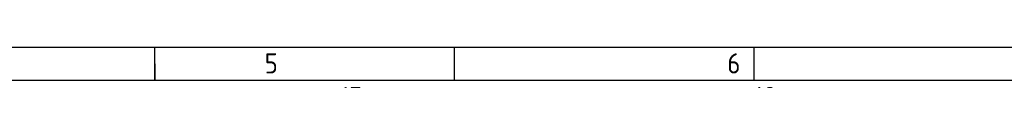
# Model space of a CAD drawing. Header units: millimetres. Extents: x 7 to 819, y 6 to 587.
# Tile 14 of 19: x 265 to 411.27, y 581.81 to 586.67. Entities that reach past the tile are written whole.
import ezdxf

# ---------------------------------------------------------------- set-up
doc = ezdxf.new("R2010")
doc.units = ezdxf.units.MM
doc.layers.add('Default', color=7, linetype='Continuous')

msp = doc.modelspace()

# ---------------------------------------------------------------- linework, layer by layer
at = {"layer": 'Default', "color": 7, "linetype": 'Continuous'}
for p, q in [((819.1, 586.67), (6.708, 586.67)), ((285.1, 581.809), (285.1, 586.67)), ((329.6, 581.809), (329.6, 586.67)), ((374.1, 581.809), (374.1, 586.67)), ((285.1, 584.24), (285.1, 581.809)), ((819.1, 581.809), (10.978, 581.809))]:
    msp.add_line(p, q, dxfattribs=at)

# ---------------------------------------------------------------- texts
at = {"layer": 'Default', "insert": (32.361, 585.835), "char_height": 3, "width": 763.84092, "attachment_point": 1}
msp.add_mtext('{\\fSolid Edge ISO|b1||i0||c0|p34;\\C7;\\H3.;\\W0.94;1                                          2                                      3                                      4                                   5                                       6                                     7                                   8                                     9                                      10                                 11                                      12                                    13                                  14                                     15                                   16                                     17                                  18}', dxfattribs=at)

doc.saveas('drawing.dxf')
